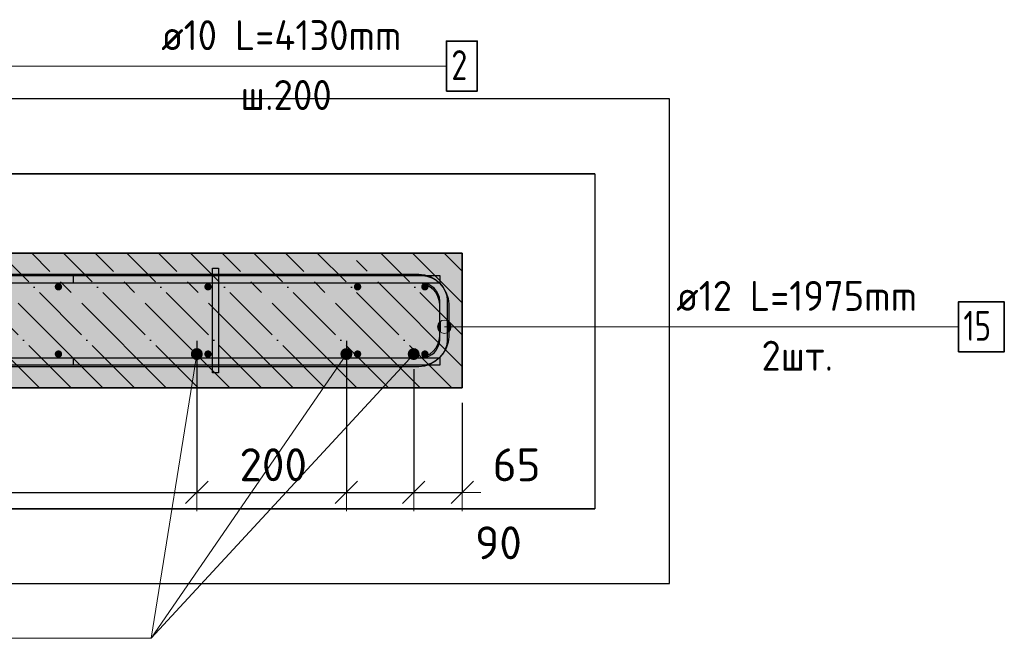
# Model space of a CAD drawing. Header units: millimetres. Extents: x 2792 to 69837, y -2757 to 29968.
# Tile 30 of 77: x 21000 to 22317, y 20574 to 21401. Entities that reach past the tile are written whole.
import ezdxf

# ---------------------------------------------------------------- set-up
doc = ezdxf.new("R2010")
doc.units = ezdxf.units.MM
doc.header["$PDMODE"] = 65
doc.linetypes.add('______11', pattern=[100, 80, -10, 0, -10])
doc.linetypes.add('______5', pattern=[220, 160, -20, 20, -20])
for name, color, linetype, lineweight in [('Standard', 7, 'Continuous', 25), ('Арм.стержн. Арматура края', 96, 'Continuous', 35), ('Арм.стержн. вертикальными 1', 22, 'Continuous', 35), ('Арм.стержн.горизонт. 1', 180, 'Continuous', 35), ('Арм.стержн.горизонт. 2', 202, 'Continuous', 35), ('Размерная линия_ общее', 7, 'Continuous', 13)]:
    doc.layers.add(name, color=color, linetype=linetype, lineweight=lineweight)
doc.layers.add('Арм.стержн. вертикальными 2', color=7, linetype='Continuous', lineweight=35, true_color=0x006e00)
doc.layers.add('Арм.стержн.Стяжки', color=7, linetype='Continuous', lineweight=35, true_color=0x501e0f)
doc.styles.add('ISOCPEUR', font='ISOCPEUR')
doc.dimstyles.new('DIMSTYLE_12', dxfattribs={"dimtxt": 44, "dimasz": 50, "dimexe": 0, "dimexo": 0, "dimgap": 22, "dimtad": 0, "dimdec": 0, "dimrnd": 5, "dimzin": 12, "dimdsep": 46, "dimtxsty": 'ISOCPEUR', "dimblk1": 'ALL_ML_STRICH', "dimblk2": 'ALL_ML_STRICH', "dimsah": 1, "dimcen": 0, "dimclrd": 7, "dimclre": 256, "dimclrt": 7, "dimadec": 0, "dimazin": 0, "dimtfac": 1, "dimtdec": 0, "dimtix": 1, "dimtmove": 2, "dimatfit": 3, "dimfxl": 0, "dimtvp": 1.2, "dimtzin": 0, "dimlwd": 0, "dimlwe": -3, "dimarcsym": 0})
doc.dimstyles.new('DIMSTYLE_3', dxfattribs={"dimtxt": 44, "dimasz": 50, "dimexe": 0, "dimexo": 0, "dimgap": 22, "dimtad": 2, "dimdec": 0, "dimrnd": 5, "dimzin": 12, "dimdsep": 46, "dimtxsty": 'ISOCPEUR', "dimblk1": 'ALL_ML_STRICH', "dimblk2": 'ALL_ML_STRICH', "dimsah": 1, "dimcen": 0, "dimclrd": 7, "dimclre": 256, "dimclrt": 7, "dimadec": 0, "dimazin": 0, "dimtfac": 1, "dimtdec": 0, "dimtix": 1, "dimtmove": 2, "dimatfit": 3, "dimfxl": 0, "dimtzin": 0, "dimlwd": 0, "dimlwe": -3, "dimarcsym": 0})
doc.dimstyles.new('DIMSTYLE_8', dxfattribs={"dimtxt": 44, "dimasz": 50, "dimexe": 0, "dimexo": 0, "dimgap": 22, "dimtad": 2, "dimdec": 0, "dimrnd": 5, "dimzin": 12, "dimdsep": 46, "dimtxsty": 'ISOCPEUR', "dimblk1": 'ALL_ML_STRICH', "dimblk2": 'ALL_ML_STRICH', "dimsah": 1, "dimcen": 0, "dimclrd": 7, "dimclre": 256, "dimclrt": 7, "dimadec": 0, "dimazin": 0, "dimtfac": 1, "dimtdec": 0, "dimtix": 1, "dimtmove": 2, "dimatfit": 3, "dimfxl": 0, "dimtvp": 1.2, "dimtzin": 0, "dimlwd": 0, "dimlwe": -3, "dimarcsym": 0})

# ---------------------------------------------------------------- blocks, each defined once
blk = doc.blocks.new('ALL_ML_STRICH')
at = {"color": 0, "linetype": 'ByBlock', "lineweight": -2}
for p, q in [((-0.3, -0.3), (0.3, 0.3)), ((0, -0.5), (0, 0.5)), ((-1, 0), (0.5, 0))]:
    blk.add_line(p, q, dxfattribs=at)
blk = doc.blocks.new('*D303')
at = {"layer": 'DEFPOINTS', "color": 7, "linetype": 'Continuous', "lineweight": 13, "transparency": 33554687}
for p in [(21237, 20992.1), (20392, 20937.3), (20392, 20769.3)]:
    blk.add_point(p, dxfattribs=at)
at = {"layer": 'Размерная линия_ общее', "color": 253, "linetype": 'Continuous', "lineweight": -2, "true_color": 0xa0a0a0, "transparency": 33554687}
for p, q in [((21237, 20972.1), (21237, 20769.3)), ((20392, 20917.3), (20392, 20769.3))]:
    blk.add_line(p, q, dxfattribs=at)
at = {"layer": 'Размерная линия_ общее', "color": 7, "linetype": 'Continuous', "lineweight": -2, "transparency": 33554687}
blk.add_line((20392, 20769.3), (21237, 20769.3), dxfattribs=at)
at = {"layer": 'Размерная линия_ общее', "color": 7, "linetype": 'Continuous', "lineweight": 13, "transparency": 33554687, "xscale": 50, "yscale": 50, "zscale": 50, "rotation": 180}
blk.add_blockref('ALL_ML_STRICH', (20392, 20769.3), dxfattribs=at)
at = {"layer": 'Размерная линия_ общее', "color": 7, "linetype": 'Continuous', "lineweight": 13, "transparency": 33554687, "xscale": 50, "yscale": 50, "zscale": 50}
blk.add_blockref('ALL_ML_STRICH', (21237, 20769.3), dxfattribs=at)
at = {"layer": 'Размерная линия_ общее', "color": 7, "linetype": 'Continuous', "lineweight": 13, "transparency": 33554687, "insert": (20814.5, 20806.3), "char_height": 44, "width": 132, "attachment_point": 5, "style": 'ISOCPEUR'}
blk.add_mtext('\\A1;{845}', dxfattribs=at)
blk = doc.blocks.new('*D304')
at = {"layer": 'DEFPOINTS', "color": 7, "linetype": 'Continuous', "lineweight": 13, "transparency": 33554687}
for p in [(21237, 20992.1), (21437, 20992.1), (21237, 20769.3)]:
    blk.add_point(p, dxfattribs=at)
at = {"layer": 'Размерная линия_ общее', "color": 253, "linetype": 'Continuous', "lineweight": -2, "true_color": 0xa0a0a0, "transparency": 33554687}
for p, q in [((21237, 20972.1), (21237, 20769.3)), ((21437, 20972.1), (21437, 20769.3))]:
    blk.add_line(p, q, dxfattribs=at)
at = {"layer": 'Размерная линия_ общее', "color": 7, "linetype": 'Continuous', "lineweight": -2, "transparency": 33554687}
blk.add_line((21237, 20769.3), (21437, 20769.3), dxfattribs=at)
at = {"layer": 'Размерная линия_ общее', "color": 7, "linetype": 'Continuous', "lineweight": 13, "transparency": 33554687, "xscale": 50, "yscale": 50, "zscale": 50, "rotation": 180}
blk.add_blockref('ALL_ML_STRICH', (21237, 20769.3), dxfattribs=at)
at = {"layer": 'Размерная линия_ общее', "color": 7, "linetype": 'Continuous', "lineweight": 13, "transparency": 33554687, "xscale": 50, "yscale": 50, "zscale": 50}
blk.add_blockref('ALL_ML_STRICH', (21437, 20769.3), dxfattribs=at)
at = {"layer": 'Размерная линия_ общее', "color": 7, "linetype": 'Continuous', "lineweight": 13, "transparency": 33554687, "insert": (21339.2, 20806.3), "char_height": 44, "width": 132, "attachment_point": 5, "style": 'ISOCPEUR'}
blk.add_mtext('\\A1;{200}', dxfattribs=at)
blk = doc.blocks.new('*D305')
at = {"layer": 'DEFPOINTS', "color": 7, "linetype": 'Continuous', "lineweight": 13, "transparency": 33554687}
for p in [(21437, 20992.1), (21527, 20954.3), (21437, 20769.3)]:
    blk.add_point(p, dxfattribs=at)
at = {"layer": 'Размерная линия_ общее', "color": 253, "linetype": 'Continuous', "lineweight": -2, "true_color": 0xa0a0a0, "transparency": 33554687}
for p, q in [((21437, 20972.1), (21437, 20769.3)), ((21527, 20934.3), (21527, 20769.3))]:
    blk.add_line(p, q, dxfattribs=at)
at = {"layer": 'Размерная линия_ общее', "color": 7, "linetype": 'Continuous', "lineweight": -2, "transparency": 33554687}
blk.add_line((21437, 20769.3), (21527, 20769.3), dxfattribs=at)
at = {"layer": 'Размерная линия_ общее', "color": 7, "linetype": 'Continuous', "lineweight": 13, "transparency": 33554687, "xscale": 50, "yscale": 50, "zscale": 50, "rotation": 180}
blk.add_blockref('ALL_ML_STRICH', (21437, 20769.3), dxfattribs=at)
at = {"layer": 'Размерная линия_ общее', "color": 7, "linetype": 'Continuous', "lineweight": 13, "transparency": 33554687, "xscale": 50, "yscale": 50, "zscale": 50}
blk.add_blockref('ALL_ML_STRICH', (21527, 20769.3), dxfattribs=at)
at = {"layer": 'Размерная линия_ общее', "color": 7, "linetype": 'Continuous', "lineweight": 13, "transparency": 33554687, "insert": (21640.4, 20701.9), "char_height": 44, "width": 88, "attachment_point": 5, "style": 'ISOCPEUR'}
blk.add_mtext('\\A1;{90}', dxfattribs=at)
blk = doc.blocks.new('*D306')
at = {"layer": 'DEFPOINTS', "color": 7, "linetype": 'Continuous', "lineweight": 13, "transparency": 33554687}
for p in [(21527, 20954.3), (21592, 20909.3), (21527, 20769.3)]:
    blk.add_point(p, dxfattribs=at)
at = {"layer": 'Размерная линия_ общее', "color": 253, "linetype": 'Continuous', "lineweight": -2, "true_color": 0xa0a0a0, "transparency": 33554687}
for p, q in [((21527, 20934.3), (21527, 20769.3)), ((21592, 20889.3), (21592, 20769.3))]:
    blk.add_line(p, q, dxfattribs=at)
at = {"layer": 'Размерная линия_ общее', "color": 7, "linetype": 'Continuous', "lineweight": -2, "transparency": 33554687}
blk.add_line((21527, 20769.3), (21592, 20769.3), dxfattribs=at)
at = {"layer": 'Размерная линия_ общее', "color": 7, "linetype": 'Continuous', "lineweight": 13, "transparency": 33554687, "xscale": 50, "yscale": 50, "zscale": 50, "rotation": 180}
blk.add_blockref('ALL_ML_STRICH', (21527, 20769.3), dxfattribs=at)
at = {"layer": 'Размерная линия_ общее', "color": 7, "linetype": 'Continuous', "lineweight": 13, "transparency": 33554687, "xscale": 50, "yscale": 50, "zscale": 50}
blk.add_blockref('ALL_ML_STRICH', (21592, 20769.3), dxfattribs=at)
at = {"layer": 'Размерная линия_ общее', "color": 7, "linetype": 'Continuous', "lineweight": 13, "transparency": 33554687, "insert": (21664.7, 20806.2), "char_height": 44, "width": 88, "attachment_point": 5, "style": 'ISOCPEUR'}
blk.add_mtext('\\A1;{65}', dxfattribs=at)

msp = doc.modelspace()

# ---------------------------------------------------------------- hatches: boundary and pattern name
at = {"layer": 'Standard', "linetype": 'Continuous', "lineweight": -3, "true_color": 0xc7c7c7, "transparency": 33554687}
msp.add_hatch(color=9, dxfattribs=at).paths.add_polyline_path([(21592, 20909.3), (21592, 21089.3), (20249.1, 21089.3), (20249.1, 20909.3)])
at = {"layer": 'Арм.стержн. вертикальными 1', "linetype": 'Continuous', "lineweight": 50, "transparency": 33554687}
for points in [[(21052, 21039.3), (21053.9, 21039.7), (21055.6, 21040.8), (21056.6, 21042.4), (21057, 21044.3), (21056.6, 21046.2), (21055.6, 21047.8), (21053.9, 21048.9), (21052, 21049.3), (21050.1, 21048.9), (21048.5, 21047.8), (21047.4, 21046.2), (21047, 21044.3), (21047.4, 21042.4), (21048.5, 21040.8), (21050.1, 21039.7)], [(21252, 21039.3), (21253.9, 21039.7), (21255.6, 21040.8), (21256.6, 21042.4), (21257, 21044.3), (21256.6, 21046.2), (21255.6, 21047.8), (21253.9, 21048.9), (21252, 21049.3), (21250.1, 21048.9), (21248.5, 21047.8), (21247.4, 21046.2), (21247, 21044.3), (21247.4, 21042.4), (21248.5, 21040.8), (21250.1, 21039.7)], [(21452, 21039.3), (21453.9, 21039.7), (21455.6, 21040.8), (21456.6, 21042.4), (21457, 21044.3), (21456.6, 21046.2), (21455.6, 21047.8), (21453.9, 21048.9), (21452, 21049.3), (21450.1, 21048.9), (21448.5, 21047.8), (21447.4, 21046.2), (21447, 21044.3), (21447.4, 21042.4), (21448.5, 21040.8), (21450.1, 21039.7)], [(21542, 21039.3), (21543.9, 21039.7), (21545.6, 21040.8), (21546.6, 21042.4), (21547, 21044.3), (21546.6, 21046.2), (21545.6, 21047.8), (21543.9, 21048.9), (21542, 21049.3), (21540.1, 21048.9), (21538.5, 21047.8), (21537.4, 21046.2), (21537, 21044.3), (21537.4, 21042.4), (21538.5, 21040.8), (21540.1, 21039.7)], [(21052, 20949.3), (21053.9, 20949.7), (21055.6, 20950.8), (21056.6, 20952.4), (21057, 20954.3), (21056.6, 20956.2), (21055.6, 20957.8), (21053.9, 20958.9), (21052, 20959.3), (21050.1, 20958.9), (21048.5, 20957.8), (21047.4, 20956.2), (21047, 20954.3), (21047.4, 20952.4), (21048.5, 20950.8), (21050.1, 20949.7)], [(21252, 20949.3), (21253.9, 20949.7), (21255.6, 20950.8), (21256.6, 20952.4), (21257, 20954.3), (21256.6, 20956.2), (21255.6, 20957.8), (21253.9, 20958.9), (21252, 20959.3), (21250.1, 20958.9), (21248.5, 20957.8), (21247.4, 20956.2), (21247, 20954.3), (21247.4, 20952.4), (21248.5, 20950.8), (21250.1, 20949.7)], [(21452, 20949.3), (21453.9, 20949.7), (21455.6, 20950.8), (21456.6, 20952.4), (21457, 20954.3), (21456.6, 20956.2), (21455.6, 20957.8), (21453.9, 20958.9), (21452, 20959.3), (21450.1, 20958.9), (21448.5, 20957.8), (21447.4, 20956.2), (21447, 20954.3), (21447.4, 20952.4), (21448.5, 20950.8), (21450.1, 20949.7)], [(21542, 20949.3), (21543.9, 20949.7), (21545.6, 20950.8), (21546.6, 20952.4), (21547, 20954.3), (21546.6, 20956.2), (21545.6, 20957.8), (21543.9, 20958.9), (21542, 20959.3), (21540.1, 20958.9), (21538.5, 20957.8), (21537.4, 20956.2), (21537, 20954.3), (21537.4, 20952.4), (21538.5, 20950.8), (21540.1, 20949.7)]]:
    msp.add_hatch(color=4, dxfattribs=at).paths.add_polyline_path(points)
at = {"layer": 'Арм.стержн. вертикальными 2', "linetype": 'Continuous', "lineweight": 50, "transparency": 33554687}
for points in [[(21237, 20946.3), (21240.1, 20946.9), (21242.7, 20948.6), (21244.4, 20951.2), (21245, 20954.3), (21244.4, 20957.4), (21242.7, 20960), (21240.1, 20961.7), (21237, 20962.3), (21234, 20961.7), (21231.4, 20960), (21229.6, 20957.4), (21229, 20954.3), (21229.6, 20951.2), (21231.4, 20948.6), (21234, 20946.9)], [(21437, 20946.3), (21440.1, 20946.9), (21442.7, 20948.6), (21444.4, 20951.2), (21445, 20954.3), (21444.4, 20957.4), (21442.7, 20960), (21440.1, 20961.7), (21437, 20962.3), (21434, 20961.7), (21431.4, 20960), (21429.6, 20957.4), (21429, 20954.3), (21429.6, 20951.2), (21431.4, 20948.6), (21434, 20946.9)], [(21527, 20946.3), (21530.1, 20946.9), (21532.7, 20948.6), (21534.4, 20951.2), (21535, 20954.3), (21534.4, 20957.4), (21532.7, 20960), (21530.1, 20961.7), (21527, 20962.3), (21524, 20961.7), (21521.4, 20960), (21519.6, 20957.4), (21519, 20954.3), (21519.6, 20951.2), (21521.4, 20948.6), (21524, 20946.9)]]:
    msp.add_hatch(color=7, dxfattribs=at).paths.add_polyline_path(points)
at = {"layer": 'Арм.стержн.горизонт. 2', "linetype": 'Continuous', "lineweight": 13, "transparency": 33554687}
for points in [[(21568, 20981.8), (21568, 20999.8), (21563.5, 20998.5)], [(21568, 20981.8), (21568, 20999.8), (21563.5, 20998.5)], [(21572.5, 20983.1), (21572.5, 20998.5), (21568, 20999.8)], [(21572.5, 20983.1), (21568, 20999.8), (21568, 20981.8)], [(21572.5, 20983.1), (21572.5, 20998.5), (21568, 20999.8)], [(21572.5, 20983.1), (21568, 20999.8), (21568, 20981.8)], [(21560.3, 20986.3), (21560.3, 20995.3), (21559, 20990.8)], [(21560.3, 20986.3), (21560.3, 20995.3), (21559, 20990.8)], [(21563.5, 20983.1), (21563.5, 20998.5), (21560.3, 20995.3)], [(21563.5, 20983.1), (21563.5, 20998.5), (21560.3, 20995.3)], [(21563.5, 20983.1), (21560.3, 20995.3), (21560.3, 20986.3)], [(21563.5, 20983.1), (21560.3, 20995.3), (21560.3, 20986.3)], [(21568, 20981.8), (21563.5, 20998.5), (21563.5, 20983.1)], [(21568, 20981.8), (21563.5, 20998.5), (21563.5, 20983.1)], [(21575.8, 20986.3), (21575.8, 20995.3), (21572.5, 20998.5)], [(21575.8, 20986.3), (21572.5, 20998.5), (21572.5, 20983.1)], [(21575.8, 20986.3), (21575.8, 20995.3), (21572.5, 20998.5)], [(21575.8, 20986.3), (21572.5, 20998.5), (21572.5, 20983.1)], [(21575.8, 20995.3), (21575.8, 20986.3), (21577, 20990.8)], [(21575.8, 20995.3), (21575.8, 20986.3), (21577, 20990.8)]]:
    msp.add_hatch(color=7, dxfattribs=at).paths.add_polyline_path(points)

# ---------------------------------------------------------------- linework, layer by layer
at = {"color": 52, "linetype": 'Continuous', "lineweight": -3, "transparency": 33554687}
for p, q in [((20249.1, 21195.5), (21769.1, 21195.5)), ((21769.1, 21195.5), (20249.1, 21195.5)), ((21769.1, 21195.5), (21769.1, 20747.5)), ((21769.1, 21195.5), (21769.1, 20747.5)), ((20249.1, 20747.5), (21769.1, 20747.5)), ((21769.1, 20747.5), (20249.1, 20747.5))]:
    msp.add_line(p, q, dxfattribs=at)
at = {"layer": 'Standard', "color": 7, "linetype": 'Continuous', "lineweight": 35, "transparency": 33554687}
for p, q in [((21592, 21089.3), (20249.1, 21089.3)), ((21592, 20909.3), (21592, 21089.3)), ((20249.1, 20909.3), (21592, 20909.3))]:
    msp.add_line(p, q, dxfattribs=at)
at = {"layer": 'Standard', "color": 253, "linetype": '______5', "lineweight": -3, "true_color": 0xababab, "transparency": 33554687}
for p, q in [((21026.5, 20909.3), (20846.5, 21089.3)), ((21111.4, 20909.3), (20931.4, 21089.3)), ((21196.2, 20909.3), (21016.2, 21089.3)), ((21281.1, 20909.3), (21101.1, 21089.3)), ((21366, 20909.3), (21186, 21089.3)), ((21450.8, 20909.3), (21270.8, 21089.3)), ((21535.7, 20909.3), (21355.7, 21089.3)), ((21592, 20937.8), (21440.5, 21089.3)), ((21592, 21022.6), (21525.4, 21089.3))]:
    msp.add_line(p, q, dxfattribs=at)
at = {"layer": 'Standard', "color": 253, "linetype": '______11', "lineweight": -3, "true_color": 0xababab, "transparency": 33554687}
for p, q in [((21069, 20909.3), (20889, 21089.3)), ((21153.8, 20909.3), (20973.8, 21089.3)), ((21238.7, 20909.3), (21058.7, 21089.3)), ((21323.5, 20909.3), (21143.5, 21089.3)), ((21408.4, 20909.3), (21228.4, 21089.3)), ((21493.2, 20909.3), (21313.2, 21089.3)), ((21578.1, 20909.3), (21398.1, 21089.3)), ((21592, 20980.2), (21482.9, 21089.3)), ((21592, 21065.1), (21567.8, 21089.3))]:
    msp.add_line(p, q, dxfattribs=at)
at = {"layer": 'Standard', "color": 7, "linetype": 'Continuous', "lineweight": 25, "transparency": 33554687}
msp.add_lwpolyline([(20149.1, 21295.5), (20149.1, 20647.5), (21869.1, 20647.5), (21869.1, 21295.5), (20149.1, 21295.5)], dxfattribs=at)
at = {"layer": 'Арм.стержн. Арматура края', "color": 4, "linetype": 'Continuous', "lineweight": 25, "transparency": 33554687}
msp.add_lwpolyline([(21072, 20949.3), (21538, 20949.3), (21542.5, 20949.9), (21547.1, 20951.4), (21551.3, 20953.8), (21554.7, 20956.6), (21557.5, 20960), (21559.9, 20964.2), (21561.4, 20968.8), (21562, 20973.3), (21562, 21025.3), (21561.4, 21029.8), (21559.9, 21034.4), (21557.5, 21038.5), (21554.7, 21042), (21551.3, 21044.8), (21547.1, 21047.2), (21542.5, 21048.7), (21538, 21049.3), (21072, 21049.3), (21072, 21059.3), (21538.7, 21059.3), (21544.8, 21058.4), (21551.1, 21056.4), (21557, 21053.1), (21561.8, 21049.1), (21565.8, 21044.2), (21569.1, 21038.4), (21571.2, 21032), (21572, 21025.9), (21572, 20972.6), (21571.2, 20966.5), (21569.1, 20960.2), (21565.8, 20954.3), (21561.8, 20949.5), (21557, 20945.5), (21551.1, 20942.2), (21544.8, 20940.1), (21538.7, 20939.3), (21072, 20939.3), (21072, 20949.3)], dxfattribs=at)
at = {"layer": 'Арм.стержн. вертикальными 1', "color": 7, "linetype": 'Continuous', "lineweight": 13, "transparency": 33554687}
msp.add_line((20978.8, 21339.4), (21570.8, 21339.4), dxfattribs=at)
at = {"layer": 'Арм.стержн. вертикальными 1', "color": 7, "linetype": 'Continuous', "lineweight": 35, "transparency": 33554687}
msp.add_lwpolyline([(21570.8, 21306), (21612.1, 21306), (21612.1, 21372.7), (21570.8, 21372.7), (21570.8, 21306)], dxfattribs=at)
at = {"layer": 'Арм.стержн. вертикальными 2', "color": 7, "linetype": 'Continuous', "lineweight": 13, "transparency": 33554687}
for p, q in [((21176.1, 20574.2), (21437, 20954.3)), ((21176.1, 20574.2), (21237, 20954.3)), ((21176.1, 20574.2), (21527, 20954.3)), ((20572.1, 20574.2), (21176.1, 20574.2))]:
    msp.add_line(p, q, dxfattribs=at)
at = {"layer": 'Арм.стержн.горизонт. 1', "color": 52, "linetype": 'Continuous', "lineweight": 25, "transparency": 33554687}
for p, q in [((21592, 21089.3), (21592, 21089.3)), ((21592, 20909.3), (21592, 20909.3))]:
    msp.add_line(p, q, dxfattribs=at)
at = {"layer": 'Арм.стержн.горизонт. 1', "color": 4, "linetype": 'Continuous', "lineweight": 25, "transparency": 33554687}
for points in [[(20244.1, 21059.3), (21562, 21059.3), (21562, 21049.3), (20244.1, 21049.3), (20244.1, 21059.3)], [(20244.1, 20949.3), (21562, 20949.3), (21562, 20939.3), (20244.1, 20939.3), (20244.1, 20949.3)]]:
    msp.add_lwpolyline(points, dxfattribs=at)
at = {"layer": 'Арм.стержн.горизонт. 2', "color": 7, "linetype": 'Continuous', "lineweight": 13, "transparency": 33554687}
for p, q in [((21568, 20999.8), (21568, 20999.8)), ((21568, 20999.8), (21568, 20999.8)), ((21559, 20990.8), (21559, 20990.8)), ((21559, 20990.8), (21559, 20990.8)), ((21669.4, 20990.8), (21568, 20990.8)), ((21669.4, 20990.8), (21568, 20990.8)), ((21577, 20990.8), (21577, 20990.8)), ((21577, 20990.8), (21577, 20990.8)), ((21669.4, 20990.8), (22255.4, 20990.8)), ((21568, 20981.8), (21568, 20981.8)), ((21568, 20981.8), (21568, 20981.8))]:
    msp.add_line(p, q, dxfattribs=at)
at = {"layer": 'Арм.стержн.горизонт. 2', "color": 34, "linetype": 'Continuous', "lineweight": 25, "transparency": 33554687}
for points in [[(20858, 21061.3), (21534, 21061.3), (21541.3, 21060.3), (21549, 21057.8), (21556, 21053.8), (21561.7, 21049), (21566.6, 21043.2), (21570.5, 21036.2), (21573, 21028.6), (21574, 21021.3), (21574, 20977.3), (21573, 20970), (21570.5, 20962.4), (21566.6, 20955.4), (21561.7, 20949.6), (21556, 20944.8), (21549, 20940.8), (21541.3, 20938.3), (21534, 20937.3), (20392, 20937.3)], [(20858, 21061.3), (21534, 21061.3), (21541.3, 21060.3), (21549, 21057.8), (21556, 21053.8), (21561.7, 21049), (21566.6, 21043.2), (21570.5, 21036.2), (21573, 21028.6), (21574, 21021.3), (21574, 20977.3), (21573, 20970), (21570.5, 20962.4), (21566.6, 20955.4), (21561.7, 20949.6), (21556, 20944.8), (21549, 20940.8), (21541.3, 20938.3), (21534, 20937.3), (20392, 20937.3)], [(20392, 20949.3), (21533.2, 20949.3), (21538.6, 20950), (21544.1, 20951.9), (21549.1, 20954.7), (21553.2, 20958.1), (21556.6, 20962.2), (21559.5, 20967.2), (21561.3, 20972.7), (21562, 20978.1), (21562, 21020.4), (21561.3, 21025.9), (21559.5, 21031.4), (21556.6, 21036.4), (21553.2, 21040.5), (21549.1, 21043.9), (21544.1, 21046.7), (21538.6, 21048.5), (21533.2, 21049.3), (20858, 21049.3)], [(20392, 20949.3), (21533.2, 20949.3), (21538.6, 20950), (21544.1, 20951.9), (21549.1, 20954.7), (21553.2, 20958.1), (21556.6, 20962.2), (21559.5, 20967.2), (21561.3, 20972.7), (21562, 20978.1), (21562, 21020.4), (21561.3, 21025.9), (21559.5, 21031.4), (21556.6, 21036.4), (21553.2, 21040.5), (21549.1, 21043.9), (21544.1, 21046.7), (21538.6, 21048.5), (21533.2, 21049.3), (20858, 21049.3)]]:
    msp.add_lwpolyline(points, dxfattribs=at)
at = {"layer": 'Арм.стержн.горизонт. 2', "color": 7, "linetype": 'Continuous', "lineweight": 35, "transparency": 33554687}
msp.add_lwpolyline([(22255.4, 20957.5), (22316.8, 20957.5), (22316.8, 21024.1), (22255.4, 21024.1), (22255.4, 20957.5)], dxfattribs=at)
at = {"layer": 'Арм.стержн.горизонт. 2', "color": 7, "linetype": 'Continuous', "lineweight": 13, "transparency": 33554687}
msp.add_circle((21568, 20990.8), 9, dxfattribs=at)
msp.add_circle((21568, 20990.8), 9, dxfattribs=at)
at = {"layer": 'Арм.стержн.Стяжки', "color": 40, "linetype": 'Continuous', "lineweight": 25, "transparency": 33554687}
msp.add_lwpolyline([(21258, 20929.3), (21258, 21069.3), (21266, 21069.3), (21266, 20929.3), (21258, 20929.3)], dxfattribs=at)

# ---------------------------------------------------------------- texts
at = {"layer": 'Арм.стержн. вертикальными 1', "color": 7, "linetype": 'Continuous', "lineweight": 25, "transparency": 33554687, "char_height": 40, "attachment_point": 7, "style": 'ISOCPEUR'}
for s, insert, width in [('\\W0.94;ø10 L=4130mm ', (21189.4, 21360.7), 386.635), ('\\W0.78;2', (21577.4, 21320.7), 43.521), ('\\W0.95;ш.200 ', (21295.4, 21280.7), 174.933)]:
    msp.add_mtext(s, dxfattribs=dict(at, insert=insert, width=width))
at = {"layer": 'Арм.стержн.горизонт. 2', "color": 7, "linetype": 'Continuous', "lineweight": 25, "transparency": 33554687, "char_height": 40, "attachment_point": 7, "style": 'ISOCPEUR'}
for s, insert, width in [('\\W0.94;ø12 L=1975mm ', (21878.1, 21012.1), 382.615), ('\\W0.75;15', (22262.1, 20972.1), 62.971), ('\\W0.94;2шт. ', (21992.1, 20932.1), 154.838)]:
    msp.add_mtext(s, dxfattribs=dict(at, insert=insert, width=width))

# ---------------------------------------------------------------- dimensions: what is measured, and where the dimension line sits
at = {"layer": 'Размерная линия_ общее', "color": 7, "linetype": 'Continuous', "lineweight": 13, "transparency": 33554687}
for base, p1, p2, dimstyle, picture, middle in [((21237, 20769.3), (20392, 20917.3), (21237, 20972.1), 'DIMSTYLE_3', '*D303', (20814.5, 20806.3)), ((21437, 20769.3), (21237, 20972.1), (21437, 20972.1), 'DIMSTYLE_3', '*D304', (21339.2, 20806.3)), ((21527, 20769.3), (21437, 20972.1), (21527, 20934.3), 'DIMSTYLE_12', '*D305', (21640.4, 20701.9)), ((21592, 20769.3), (21527, 20934.3), (21592, 20889.3), 'DIMSTYLE_8', '*D306', (21664.7, 20806.2))]:
    dim = msp.add_linear_dim(base=base, p1=p1, p2=p2, dimstyle=dimstyle, override={"dimpost": '<>', "dimclrd": 7, "dimclre": 253, "dimclrt": 7, "dimlwd": 0, "dimlwe": 65533}, dxfattribs=at)
    dim.commit()
    dim.dimension.update_dxf_attribs({"geometry": picture, "text_midpoint": middle, "dimtype": 160})

doc.saveas('drawing.dxf')
